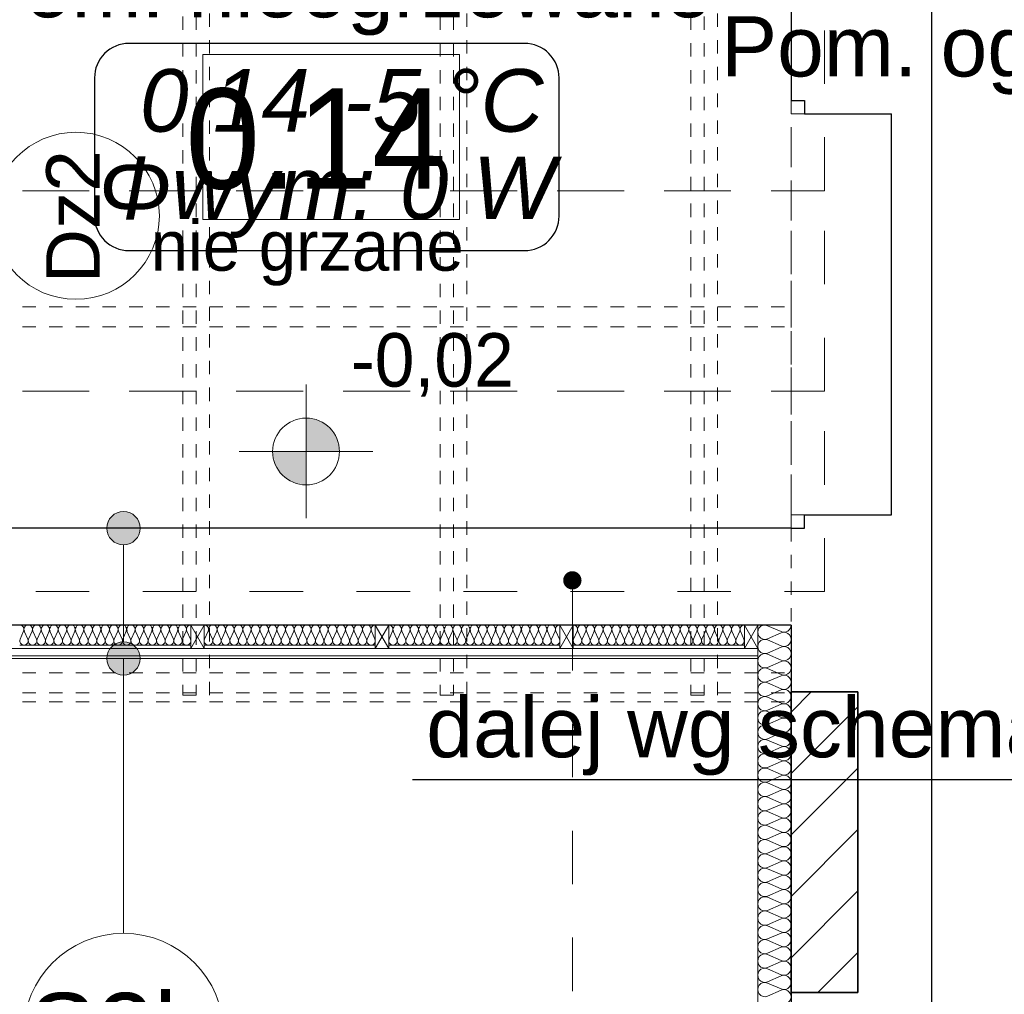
# Model space of a CAD drawing. Header units: inches. Extents: x -515158 to -470211, y -1887 to 84268.
# Tile 43 of 102: x -509206 to -506260, y 41042 to 43960. Entities that reach past the tile are written whole.
import ezdxf
from ezdxf.lldxf.tags import DXFTag

# ---------------------------------------------------------------- set-up
doc = ezdxf.new("R2010")
doc.units = ezdxf.units.IN
doc.header["$MEASUREMENT"] = 0
for name, pattern in [('Hidden Line copy', [80, 40, -40]), ('Krawędzie ukryte', [150, 100, -50]), ('Przerywana', [320, 160, -160])]:
    doc.linetypes.add(name, pattern=pattern)
for name, color, linetype, lineweight in [('#podkład', 252, 'Continuous', 9), ('Arch ocieplenie_Nr_Pióra__44', 252, 'Continuous', 9), ('Arch ocieplenie_Nr_Pióra__9', 252, 'Continuous', 9), ('Arch opisy okien_Nr_Pióra__9', 252, 'Continuous', 9), ('Arch opisy_Nr_Pióra__1', 252, 'Continuous', 25), ('Arch opisy_Nr_Pióra__21', 252, 'Continuous', 9), ('Arch opisy_Nr_Pióra__9', 252, 'Continuous', 9), ('Arch wykończenie_Nr_Pióra__115', 252, 'Continuous', 13), ('Arch wykończenie_Nr_Pióra__3', 252, 'Continuous', 18), ('Arch wykończenie_Nr_Pióra__9', 252, 'Continuous', 9), ('Arch zmurowania_Nr_Pióra__21', 252, 'Continuous', 9), ('Arch zmurowania_Nr_Pióra__27', 252, 'Continuous', 35), ('INWENT CO_Nr_Pióra__88', 252, 'Continuous', 20), ('INWENT DACH_Nr_Pióra__2', 252, 'Continuous', 13), ('INWENT KONST. DREWNIANA_Nr_Pióra__2', 252, 'Continuous', 13), ('INWENT OPISY_Nr_Pióra__21', 252, 'Continuous', 9), ('INWENT RZĘDNE_Nr_Pióra__21', 252, 'Continuous', 9), ('INWENT. DRZWI_Nr_Pióra__21', 252, 'Continuous', 9), ('INWENT.ŚCIANY_Nr_Pióra__1', 252, 'Continuous', 25), ('INWENT.ŚCIANY_Nr_Pióra__21', 252, 'Continuous', 9), ('Istniejące stropy_Nr_Pióra__5', 252, 'Continuous', 13)]:
    doc.layers.add(name, color=color, linetype=linetype, lineweight=lineweight)
doc.layers.add('IS_Opisy_działek_Therm', color=7, linetype='SOLID', true_color=0x000000)
doc.layers.add('IS_Text_Armatury_Therm', color=7, linetype='Continuous')
doc.layers.add('IS_Text_Konstrukcji', color=7, linetype='Continuous')
doc.styles.add('GENERATED_STYLE_10', font='arial.ttf')
doc.styles.add('GENERATED_STYLE_3', font='txt')
doc.styles.add('GENERATED_STYLE_4', font='txt')
doc.styles.add('GENERATED_STYLE_6', font='txt')
doc.styles.add('GENERATED_STYLE_7', font='txt')
tags = doc.linetypes.add('SOLID', pattern=[10, 10, 0]).pattern_tags.tags
tags[6:7] = [DXFTag(74, 4), DXFTag(75, 0), DXFTag(340, '0'), DXFTag(46, 0.0), DXFTag(50, 0.0), DXFTag(44, 0.0), DXFTag(45, 0.0)]
tags[4:5] = [DXFTag(74, 4), DXFTag(75, 0), DXFTag(340, '0'), DXFTag(46, 0.0), DXFTag(50, 0.0), DXFTag(44, 0.0), DXFTag(45, 0.0)]

# ---------------------------------------------------------------- blocks, each defined once
blk = doc.blocks.new('ARROWHEAD_11')
at = {"color": 0, "linetype": 'Continuous', "lineweight": 0}
blk.add_line((0, 0), (-1, 0), dxfattribs=at)
at = {"color": 0, "linetype": 'Continuous', "lineweight": 0, "const_width": 0.25, "flags": 128}
blk.add_lwpolyline([(-0.125, 0, 1), (0.125, 0, 1)], format="xyb", close=True, dxfattribs=at)
blk = doc.blocks.new('parter')
at = {"layer": 'Arch opisy_Nr_Pióra__21', "linetype": 'Continuous'}
for points in [[(-508845.7, 42437.6), (-508849.5, 42456.8), (-508860.3, 42473), (-508876.6, 42483.8), (-508895.7, 42487.6), (-508914.8, 42483.8), (-508931, 42473), (-508941.9, 42456.8), (-508945.7, 42437.6), (-508941.9, 42418.5), (-508931, 42402.3), (-508914.8, 42391.4), (-508895.7, 42387.6), (-508876.6, 42391.4), (-508860.3, 42402.3), (-508849.5, 42418.5)], [(-508845.7, 42047.6), (-508849.5, 42066.8), (-508860.3, 42083), (-508876.6, 42093.8), (-508895.7, 42097.6), (-508914.8, 42093.8), (-508931, 42083), (-508941.9, 42066.8), (-508945.7, 42047.6), (-508941.9, 42028.5), (-508931, 42012.3), (-508914.8, 42001.4), (-508895.7, 41997.6), (-508876.6, 42001.4), (-508860.3, 42012.3), (-508849.5, 42028.5)]]:
    blk.add_hatch(color=252, dxfattribs=at).paths.add_polyline_path(points, flags=0)
at = {"layer": 'Arch zmurowania_Nr_Pióra__21', "linetype": 'Continuous'}
h = blk.add_hatch(dxfattribs=at)
h.set_pattern_fill('Common_Brick', color=252, style=0, pattern_type=2)
h.set_pattern_definition([(45, (0, 0), (-91.923878, 91.923878), [])])
h.paths.add_polyline_path([(-506698.3, 41047.6), (-506698.3, 41947.6), (-506898.3, 41947.6), (-506898.3, 41047.6)], flags=0)
at = {"layer": 'INWENT RZĘDNE_Nr_Pióra__21', "linetype": 'Continuous'}
for points in [[(-508349.5, 42667.2), (-508249.5, 42667.2), (-508257.2, 42705.5), (-508278.8, 42737.9), (-508311.3, 42759.6), (-508349.5, 42767.2)], [(-508349.5, 42667.2), (-508449.5, 42667.2), (-508441.9, 42629), (-508420.3, 42596.5), (-508387.8, 42574.8), (-508349.5, 42567.2)]]:
    blk.add_hatch(color=252, dxfattribs=at).paths.add_polyline_path(points, flags=0)
at = {"color": 252}
for p, q in [((-508658.8, 43361.7), (-508658.8, 43855.8)), ((-508658.8, 43855.8), (-507890.8, 43855.8)), ((-507890.8, 43855.8), (-507890.8, 43361.7)), ((-507890.8, 43361.7), (-508658.8, 43361.7))]:
    blk.add_line(p, q, dxfattribs=at)
at = {"layer": 'Arch ocieplenie_Nr_Pióra__44', "color": 252, "linetype": 'Continuous'}
for p, q in [((-509205.2, 42105.5), (-509194.6, 42129.8)), ((-509192.5, 42129.8), (-509181.8, 42105.5)), ((-509179.6, 42105.5), (-509169, 42129.8)), ((-509166.9, 42129.8), (-509156.2, 42105.5)), ((-509154, 42105.5), (-509143.4, 42129.8)), ((-509141.3, 42129.8), (-509130.6, 42105.5)), ((-509128.4, 42105.5), (-509117.8, 42129.8)), ((-509115.7, 42129.8), (-509105, 42105.5)), ((-509102.8, 42105.5), (-509092.2, 42129.8)), ((-509090.1, 42129.8), (-509079.4, 42105.5)), ((-509077.2, 42105.5), (-509066.6, 42129.8)), ((-509064.5, 42129.8), (-509053.8, 42105.5)), ((-509051.6, 42105.5), (-509041, 42129.8)), ((-509038.9, 42129.8), (-509028.2, 42105.5)), ((-509026, 42105.5), (-509015.4, 42129.8)), ((-509013.3, 42129.8), (-509002.6, 42105.5)), ((-509000.4, 42105.5), (-508989.8, 42129.8)), ((-508987.7, 42129.8), (-508977, 42105.5)), ((-508974.8, 42105.5), (-508964.2, 42129.8)), ((-508962.1, 42129.8), (-508951.4, 42105.5)), ((-508949.2, 42105.5), (-508938.6, 42129.8)), ((-508936.5, 42129.8), (-508925.8, 42105.5)), ((-508923.6, 42105.5), (-508913, 42129.8)), ((-508910.9, 42129.8), (-508900.2, 42105.5)), ((-508898, 42105.5), (-508887.4, 42129.8)), ((-508885.3, 42129.8), (-508874.6, 42105.5)), ((-508872.4, 42105.5), (-508861.8, 42129.8)), ((-508859.7, 42129.8), (-508849, 42105.5)), ((-508846.8, 42105.5), (-508836.2, 42129.8)), ((-508834.1, 42129.8), (-508823.4, 42105.5)), ((-508821.2, 42105.5), (-508810.6, 42129.8)), ((-508808.5, 42129.8), (-508797.8, 42105.5)), ((-508795.6, 42105.5), (-508785, 42129.8)), ((-508782.9, 42129.8), (-508772.2, 42105.5)), ((-508770, 42105.5), (-508759.4, 42129.8)), ((-508757.3, 42129.8), (-508746.6, 42105.5)), ((-508744.4, 42105.5), (-508733.8, 42129.8)), ((-508731.7, 42129.8), (-508721, 42105.5)), ((-508718.8, 42105.5), (-508708.2, 42129.8)), ((-508706.1, 42129.8), (-508695.4, 42105.5)), ((-508653.2, 42105.5), (-508642.6, 42129.8)), ((-508640.5, 42129.8), (-508629.8, 42105.5)), ((-508627.6, 42105.5), (-508617, 42129.8)), ((-508614.9, 42129.8), (-508604.2, 42105.5)), ((-508602, 42105.5), (-508591.4, 42129.8)), ((-508589.3, 42129.8), (-508578.6, 42105.5)), ((-508576.4, 42105.5), (-508565.8, 42129.8)), ((-508563.7, 42129.8), (-508553, 42105.5)), ((-508550.8, 42105.5), (-508540.2, 42129.8)), ((-508538.1, 42129.8), (-508527.4, 42105.5)), ((-508525.2, 42105.5), (-508514.6, 42129.8)), ((-508512.5, 42129.8), (-508501.8, 42105.5)), ((-508499.6, 42105.5), (-508489, 42129.8)), ((-508486.9, 42129.8), (-508476.2, 42105.5)), ((-508474, 42105.5), (-508463.4, 42129.8)), ((-508461.3, 42129.8), (-508450.6, 42105.5)), ((-508448.4, 42105.5), (-508437.8, 42129.8)), ((-508435.7, 42129.8), (-508425, 42105.5)), ((-508422.8, 42105.5), (-508412.2, 42129.8)), ((-508410.1, 42129.8), (-508399.4, 42105.5)), ((-508397.2, 42105.5), (-508386.6, 42129.8)), ((-508384.5, 42129.8), (-508373.8, 42105.5)), ((-508371.6, 42105.5), (-508361, 42129.8)), ((-508358.9, 42129.8), (-508348.2, 42105.5)), ((-508346, 42105.5), (-508335.4, 42129.8)), ((-508333.3, 42129.8), (-508322.6, 42105.5)), ((-508320.4, 42105.5), (-508309.8, 42129.8)), ((-508307.7, 42129.8), (-508297, 42105.5)), ((-508294.8, 42105.5), (-508284.2, 42129.8)), ((-508282.1, 42129.8), (-508271.4, 42105.5)), ((-508269.2, 42105.5), (-508258.6, 42129.8)), ((-508256.5, 42129.8), (-508245.8, 42105.5)), ((-508243.6, 42105.5), (-508233, 42129.8)), ((-508230.9, 42129.8), (-508220.2, 42105.5)), ((-508218, 42105.5), (-508207.4, 42129.8)), ((-508205.3, 42129.8), (-508194.6, 42105.5)), ((-508192.4, 42105.5), (-508181.8, 42129.8)), ((-508179.7, 42129.8), (-508169, 42105.5)), ((-508166.8, 42105.5), (-508156.2, 42129.8)), ((-508154.1, 42129.8), (-508143.4, 42105.5)), ((-508101.2, 42105.5), (-508090.6, 42129.8)), ((-508088.5, 42129.8), (-508077.8, 42105.5)), ((-508075.6, 42105.5), (-508065, 42129.8)), ((-508062.9, 42129.8), (-508052.2, 42105.5)), ((-508050, 42105.5), (-508039.4, 42129.8)), ((-508037.3, 42129.8), (-508026.6, 42105.5)), ((-508024.4, 42105.5), (-508013.8, 42129.8)), ((-508011.7, 42129.8), (-508001, 42105.5)), ((-507998.8, 42105.5), (-507988.2, 42129.8)), ((-507986.1, 42129.8), (-507975.4, 42105.5)), ((-507973.2, 42105.5), (-507962.6, 42129.8)), ((-507960.5, 42129.8), (-507949.8, 42105.5)), ((-507947.6, 42105.5), (-507937, 42129.8)), ((-507934.9, 42129.8), (-507924.2, 42105.5)), ((-507922, 42105.5), (-507911.4, 42129.8)), ((-507909.3, 42129.8), (-507898.6, 42105.5)), ((-507896.4, 42105.5), (-507885.8, 42129.8)), ((-507883.7, 42129.8), (-507873, 42105.5)), ((-507870.8, 42105.5), (-507860.2, 42129.8)), ((-507858.1, 42129.8), (-507847.4, 42105.5)), ((-507845.2, 42105.5), (-507834.6, 42129.8)), ((-507832.5, 42129.8), (-507821.8, 42105.5)), ((-507819.6, 42105.5), (-507809, 42129.8)), ((-507806.9, 42129.8), (-507796.2, 42105.5)), ((-507794, 42105.5), (-507783.4, 42129.8)), ((-507781.3, 42129.8), (-507770.6, 42105.5)), ((-507768.4, 42105.5), (-507757.8, 42129.8)), ((-507755.7, 42129.8), (-507745, 42105.5)), ((-507742.8, 42105.5), (-507732.2, 42129.8)), ((-507730.1, 42129.8), (-507719.4, 42105.5)), ((-507717.2, 42105.5), (-507706.6, 42129.8)), ((-507704.5, 42129.8), (-507693.8, 42105.5)), ((-507691.6, 42105.5), (-507681, 42129.8)), ((-507678.9, 42129.8), (-507668.2, 42105.5)), ((-507666, 42105.5), (-507655.4, 42129.8)), ((-507653.3, 42129.8), (-507642.6, 42105.5)), ((-507640.4, 42105.5), (-507629.8, 42129.8)), ((-507627.7, 42129.8), (-507617, 42105.5)), ((-507614.8, 42105.5), (-507604.2, 42129.8)), ((-507602.1, 42129.8), (-507591.4, 42105.5)), ((-507549.2, 42105.5), (-507538.6, 42129.8)), ((-507536.5, 42129.8), (-507525.8, 42105.5)), ((-507523.6, 42105.5), (-507513, 42129.8)), ((-507510.9, 42129.8), (-507500.2, 42105.5)), ((-507498, 42105.5), (-507487.4, 42129.8)), ((-507485.3, 42129.8), (-507474.6, 42105.5)), ((-507472.4, 42105.5), (-507461.8, 42129.8)), ((-507459.7, 42129.8), (-507449, 42105.5)), ((-507446.8, 42105.5), (-507436.2, 42129.8)), ((-507434.1, 42129.8), (-507423.4, 42105.5)), ((-507421.2, 42105.5), (-507410.6, 42129.8)), ((-507408.5, 42129.8), (-507397.8, 42105.5)), ((-507395.6, 42105.5), (-507385, 42129.8)), ((-507382.9, 42129.8), (-507372.2, 42105.5)), ((-507370, 42105.5), (-507359.4, 42129.8)), ((-507357.3, 42129.8), (-507346.6, 42105.5)), ((-507344.4, 42105.5), (-507333.8, 42129.8)), ((-507331.7, 42129.8), (-507321, 42105.5)), ((-507318.8, 42105.5), (-507308.2, 42129.8)), ((-507306.1, 42129.8), (-507295.4, 42105.5)), ((-507293.2, 42105.5), (-507282.6, 42129.8)), ((-507280.5, 42129.8), (-507269.8, 42105.5)), ((-507267.6, 42105.5), (-507257, 42129.8)), ((-507254.9, 42129.8), (-507244.2, 42105.5)), ((-507242, 42105.5), (-507231.4, 42129.8)), ((-507229.3, 42129.8), (-507218.6, 42105.5)), ((-507216.4, 42105.5), (-507205.8, 42129.8)), ((-507203.7, 42129.8), (-507193, 42105.5)), ((-507190.8, 42105.5), (-507180.2, 42129.8)), ((-507178.1, 42129.8), (-507167.4, 42105.5)), ((-507165.2, 42105.5), (-507154.6, 42129.8)), ((-507152.5, 42129.8), (-507141.8, 42105.5)), ((-507139.6, 42105.5), (-507129, 42129.8)), ((-507126.9, 42129.8), (-507116.2, 42105.5)), ((-507114, 42105.5), (-507103.4, 42129.8)), ((-507101.3, 42129.8), (-507090.6, 42105.5)), ((-507088.4, 42105.5), (-507077.8, 42129.8)), ((-507075.7, 42129.8), (-507065, 42105.5)), ((-507062.8, 42105.5), (-507052.2, 42129.8)), ((-507050.1, 42129.8), (-507039.4, 42105.5))]:
    blk.add_line(p, q, dxfattribs=at)
for centre, start_param, end_param in [((-509206.3, 42134.9), 5.870392, 7.853982), ((-509180.7, 42134.9), 5.870392, 9.837571), ((-509155.1, 42134.9), 5.870392, 9.837571), ((-509129.5, 42134.9), 5.870392, 9.837571), ((-509103.9, 42134.9), 5.870392, 9.837571), ((-509078.3, 42134.9), 5.870392, 9.837571), ((-509052.7, 42134.9), 5.870392, 9.837571), ((-509027.1, 42134.9), 5.870392, 9.837571), ((-509001.5, 42134.9), 5.870392, 9.837571), ((-508975.9, 42134.9), 5.870392, 9.837571), ((-508950.3, 42134.9), 5.870392, 9.837571), ((-508924.7, 42134.9), 5.870392, 9.837571), ((-508899.1, 42134.9), 5.870392, 9.837571), ((-508873.5, 42134.9), 5.870392, 9.837571), ((-508847.9, 42134.9), 5.870392, 9.837571), ((-508822.3, 42134.9), 5.870392, 9.837571), ((-508796.7, 42134.9), 5.870392, 9.837571), ((-508771.1, 42134.9), 5.870392, 9.837571), ((-508745.5, 42134.9), 5.870392, 9.837571), ((-508719.9, 42134.9), 5.870392, 9.837571), ((-508694.3, 42134.9), 1.570796, 3.554385), ((-508654.3, 42134.9), 5.870392, 7.853982), ((-508628.7, 42134.9), 5.870392, 9.837571), ((-508603.1, 42134.9), 5.870392, 9.837571), ((-508577.5, 42134.9), 5.870392, 9.837571), ((-508551.9, 42134.9), 5.870392, 9.837571), ((-508526.3, 42134.9), 5.870392, 9.837571), ((-508500.7, 42134.9), 5.870392, 9.837571), ((-508475.1, 42134.9), 5.870392, 9.837571), ((-508449.5, 42134.9), 5.870392, 9.837571), ((-508423.9, 42134.9), 5.870392, 9.837571), ((-508398.3, 42134.9), 5.870392, 9.837571), ((-508372.7, 42134.9), 5.870392, 9.837571), ((-508347.1, 42134.9), 5.870392, 9.837571), ((-508321.5, 42134.9), 5.870392, 9.837571), ((-508295.9, 42134.9), 5.870392, 9.837571), ((-508270.3, 42134.9), 5.870392, 9.837571), ((-508244.7, 42134.9), 5.870392, 9.837571), ((-508219.1, 42134.9), 5.870392, 9.837571), ((-508193.5, 42134.9), 5.870392, 9.837571), ((-508167.9, 42134.9), 5.870392, 9.837571), ((-508142.3, 42134.9), 1.570796, 3.554385), ((-508102.3, 42134.9), 5.870392, 7.853982), ((-508076.7, 42134.9), 5.870392, 9.837571), ((-508051.1, 42134.9), 5.870392, 9.837571), ((-508025.5, 42134.9), 5.870392, 9.837571), ((-507999.9, 42134.9), 5.870392, 9.837571), ((-507974.3, 42134.9), 5.870392, 9.837571), ((-507948.7, 42134.9), 5.870392, 9.837571), ((-507923.1, 42134.9), 5.870392, 9.837571), ((-507897.5, 42134.9), 5.870392, 9.837571), ((-507871.9, 42134.9), 5.870392, 9.837571), ((-507846.3, 42134.9), 5.870392, 9.837571), ((-507820.7, 42134.9), 5.870392, 9.837571), ((-507795.1, 42134.9), 5.870392, 9.837571), ((-507769.5, 42134.9), 5.870392, 9.837571), ((-507743.9, 42134.9), 5.870392, 9.837571), ((-507718.3, 42134.9), 5.870392, 9.837571), ((-507692.7, 42134.9), 5.870392, 9.837571), ((-507667.1, 42134.9), 5.870392, 9.837571), ((-507641.5, 42134.9), 5.870392, 9.837571), ((-507615.9, 42134.9), 5.870392, 9.837571), ((-507590.3, 42134.9), 1.570796, 3.554385), ((-507550.3, 42134.9), 5.870392, 7.853982), ((-507524.7, 42134.9), 5.870392, 9.837571), ((-507499.1, 42134.9), 5.870392, 9.837571), ((-507473.5, 42134.9), 5.870392, 9.837571), ((-507447.9, 42134.9), 5.870392, 9.837571), ((-507422.3, 42134.9), 5.870392, 9.837571), ((-507396.7, 42134.9), 5.870392, 9.837571), ((-507371.1, 42134.9), 5.870392, 9.837571), ((-507345.5, 42134.9), 5.870392, 9.837571), ((-507319.9, 42134.9), 5.870392, 9.837571), ((-507294.3, 42134.9), 5.870392, 9.837571), ((-507268.7, 42134.9), 5.870392, 9.837571), ((-507243.1, 42134.9), 5.870392, 9.837571), ((-507217.5, 42134.9), 5.870392, 9.837571), ((-507191.9, 42134.9), 5.870392, 9.837571), ((-507166.3, 42134.9), 5.870392, 9.837571), ((-507140.7, 42134.9), 5.870392, 9.837571), ((-507115.1, 42134.9), 5.870392, 9.837571), ((-507089.5, 42134.9), 5.870392, 9.837571), ((-507063.9, 42134.9), 5.870392, 9.837571), ((-507038.3, 42134.9), 1.570796, 3.554385), ((-509193.5, 42100.4), 2.728799, 6.695979), ((-509167.9, 42100.4), 2.728799, 6.695979), ((-509142.3, 42100.4), 2.728799, 6.695979), ((-509116.7, 42100.4), 2.728799, 6.695979), ((-509091.1, 42100.4), 2.728799, 6.695979), ((-509065.5, 42100.4), 2.728799, 6.695979), ((-509039.9, 42100.4), 2.728799, 6.695979), ((-509014.3, 42100.4), 2.728799, 6.695979), ((-508988.7, 42100.4), 2.728799, 6.695979), ((-508963.1, 42100.4), 2.728799, 6.695979), ((-508937.5, 42100.4), 2.728799, 6.695979), ((-508911.9, 42100.4), 2.728799, 6.695979), ((-508886.3, 42100.4), 2.728799, 6.695979), ((-508860.7, 42100.4), 2.728799, 6.695979), ((-508835.1, 42100.4), 2.728799, 6.695979), ((-508809.5, 42100.4), 2.728799, 6.695979), ((-508783.9, 42100.4), 2.728799, 6.695979), ((-508758.3, 42100.4), 2.728799, 6.695979), ((-508732.7, 42100.4), 2.728799, 6.695979), ((-508707.1, 42100.4), 2.728799, 6.695979), ((-508641.5, 42100.4), 2.728799, 6.695979), ((-508615.9, 42100.4), 2.728799, 6.695979), ((-508590.3, 42100.4), 2.728799, 6.695979), ((-508564.7, 42100.4), 2.728799, 6.695979), ((-508539.1, 42100.4), 2.728799, 6.695979), ((-508513.5, 42100.4), 2.728799, 6.695979), ((-508487.9, 42100.4), 2.728799, 6.695979), ((-508462.3, 42100.4), 2.728799, 6.695979), ((-508436.7, 42100.4), 2.728799, 6.695979), ((-508411.1, 42100.4), 2.728799, 6.695979), ((-508385.5, 42100.4), 2.728799, 6.695979), ((-508359.9, 42100.4), 2.728799, 6.695979), ((-508334.3, 42100.4), 2.728799, 6.695979), ((-508308.7, 42100.4), 2.728799, 6.695979), ((-508283.1, 42100.4), 2.728799, 6.695979), ((-508257.5, 42100.4), 2.728799, 6.695979), ((-508231.9, 42100.4), 2.728799, 6.695979), ((-508206.3, 42100.4), 2.728799, 6.695979), ((-508180.7, 42100.4), 2.728799, 6.695979), ((-508155.1, 42100.4), 2.728799, 6.695979), ((-508089.5, 42100.4), 2.728799, 6.695979), ((-508063.9, 42100.4), 2.728799, 6.695979), ((-508038.3, 42100.4), 2.728799, 6.695979), ((-508012.7, 42100.4), 2.728799, 6.695979), ((-507987.1, 42100.4), 2.728799, 6.695979), ((-507961.5, 42100.4), 2.728799, 6.695979), ((-507935.9, 42100.4), 2.728799, 6.695979), ((-507910.3, 42100.4), 2.728799, 6.695979), ((-507884.7, 42100.4), 2.728799, 6.695979), ((-507859.1, 42100.4), 2.728799, 6.695979), ((-507833.5, 42100.4), 2.728799, 6.695979), ((-507807.9, 42100.4), 2.728799, 6.695979), ((-507782.3, 42100.4), 2.728799, 6.695979), ((-507756.7, 42100.4), 2.728799, 6.695979), ((-507731.1, 42100.4), 2.728799, 6.695979), ((-507705.5, 42100.4), 2.728799, 6.695979), ((-507679.9, 42100.4), 2.728799, 6.695979), ((-507654.3, 42100.4), 2.728799, 6.695979), ((-507628.7, 42100.4), 2.728799, 6.695979), ((-507603.1, 42100.4), 2.728799, 6.695979), ((-507537.5, 42100.4), 2.728799, 6.695979), ((-507511.9, 42100.4), 2.728799, 6.695979), ((-507486.3, 42100.4), 2.728799, 6.695979), ((-507460.7, 42100.4), 2.728799, 6.695979), ((-507435.1, 42100.4), 2.728799, 6.695979), ((-507409.5, 42100.4), 2.728799, 6.695979), ((-507383.9, 42100.4), 2.728799, 6.695979), ((-507358.3, 42100.4), 2.728799, 6.695979), ((-507332.7, 42100.4), 2.728799, 6.695979), ((-507307.1, 42100.4), 2.728799, 6.695979), ((-507281.5, 42100.4), 2.728799, 6.695979), ((-507255.9, 42100.4), 2.728799, 6.695979), ((-507230.3, 42100.4), 2.728799, 6.695979), ((-507204.7, 42100.4), 2.728799, 6.695979), ((-507179.1, 42100.4), 2.728799, 6.695979), ((-507153.5, 42100.4), 2.728799, 6.695979), ((-507127.9, 42100.4), 2.728799, 6.695979), ((-507102.3, 42100.4), 2.728799, 6.695979), ((-507076.7, 42100.4), 2.728799, 6.695979), ((-507051.1, 42100.4), 2.728799, 6.695979)]:
    blk.add_ellipse(centre, major_axis=(12.8, 0), ratio=0.996929, start_param=start_param, end_param=end_param, dxfattribs=at)
at = {"layer": 'Arch ocieplenie_Nr_Pióra__9', "color": 252, "linetype": 'Continuous'}
for p, q in [((-506968.5, 42145.8), (-506928.1, 42128)), ((-506928.1, 42124.4), (-506968.5, 42106.6)), ((-506968.5, 42103), (-506928.1, 42085.2)), ((-506928.1, 42081.7), (-506968.5, 42063.9)), ((-506968.5, 42060.3), (-506928.1, 42042.5)), ((-506928.1, 42038.9), (-506968.5, 42021.1)), ((-506968.5, 42017.5), (-506928.1, 41999.7)), ((-506928.1, 41996.1), (-506968.5, 41978.3)), ((-506968.5, 41974.7), (-506928.1, 41956.9)), ((-506928.1, 41953.3), (-506968.5, 41935.5)), ((-506968.5, 41931.9), (-506928.1, 41914.1)), ((-506928.1, 41910.5), (-506968.5, 41892.7)), ((-506968.5, 41889.1), (-506928.1, 41871.3)), ((-506928.1, 41867.7), (-506968.5, 41849.9)), ((-506968.5, 41846.3), (-506928.1, 41828.5)), ((-506928.1, 41824.9), (-506968.5, 41807.1)), ((-506968.5, 41803.5), (-506928.1, 41785.7)), ((-506928.1, 41782.1), (-506968.5, 41764.3)), ((-506968.5, 41760.8), (-506928.1, 41743)), ((-506928.1, 41739.4), (-506968.5, 41721.6)), ((-506968.5, 41718), (-506928.1, 41700.2)), ((-506928.1, 41696.6), (-506968.5, 41678.8)), ((-506968.5, 41675.2), (-506928.1, 41657.4)), ((-506928.1, 41653.8), (-506968.5, 41636)), ((-506968.5, 41632.4), (-506928.1, 41614.6)), ((-506928.1, 41611), (-506968.5, 41593.2)), ((-506968.5, 41589.6), (-506928.1, 41571.8)), ((-506928.1, 41568.2), (-506968.5, 41550.4)), ((-506968.5, 41546.8), (-506928.1, 41529)), ((-506928.1, 41525.4), (-506968.5, 41507.6)), ((-506968.5, 41504), (-506928.1, 41486.2)), ((-506928.1, 41482.6), (-506968.5, 41464.8)), ((-506968.5, 41461.2), (-506928.1, 41443.4)), ((-506928.1, 41439.9), (-506968.5, 41422.1)), ((-506968.5, 41418.5), (-506928.1, 41400.7)), ((-506928.1, 41397.1), (-506968.5, 41379.3)), ((-506968.5, 41375.7), (-506928.1, 41357.9)), ((-506928.1, 41354.3), (-506968.5, 41336.5)), ((-506968.5, 41332.9), (-506928.1, 41315.1)), ((-506928.1, 41311.5), (-506968.5, 41293.7)), ((-506968.5, 41290.1), (-506928.1, 41272.3)), ((-506928.1, 41268.7), (-506968.5, 41250.9)), ((-506968.5, 41247.3), (-506928.1, 41229.5)), ((-506928.1, 41225.9), (-506968.5, 41208.1)), ((-506968.5, 41204.5), (-506928.1, 41186.7)), ((-506928.1, 41183.1), (-506968.5, 41165.3)), ((-506968.5, 41161.7), (-506928.1, 41143.9)), ((-506928.1, 41140.3), (-506968.5, 41122.5)), ((-506968.5, 41118.9), (-506928.1, 41101.2)), ((-506928.1, 41097.6), (-506968.5, 41079.8)), ((-506968.5, 41076.2), (-506928.1, 41058.4)), ((-506928.1, 41054.8), (-506968.5, 41037))]:
    blk.add_line(p, q, dxfattribs=at)
for centre, start_param, end_param in [((-506977.1, 42126.2), 2.728799, 6.695979), ((-506919.6, 42147.6), 5.870392, 7.853982), ((-506919.6, 42104.8), 5.870392, 9.837571), ((-506977.1, 42083.5), 2.728799, 6.695979), ((-506919.6, 42062.1), 5.870392, 9.837571), ((-506977.1, 42040.7), 2.728799, 6.695979), ((-506919.6, 42019.3), 5.870392, 9.837571), ((-506977.1, 41997.9), 2.728799, 6.695979), ((-506977.1, 41955.1), 2.728799, 6.695979), ((-506919.6, 41976.5), 5.870392, 9.837571), ((-506919.6, 41933.7), 5.870392, 9.837571), ((-506977.1, 41912.3), 2.728799, 6.695979), ((-506977.1, 41869.5), 2.728799, 6.695979), ((-506919.6, 41890.9), 5.870392, 9.837571), ((-506919.6, 41848.1), 5.870392, 9.837571), ((-506977.1, 41826.7), 2.728799, 6.695979), ((-506977.1, 41783.9), 2.728799, 6.695979), ((-506919.6, 41805.3), 5.870392, 9.837571), ((-506919.6, 41762.6), 5.870392, 9.837571), ((-506977.1, 41741.2), 2.728799, 6.695979), ((-506919.6, 41719.8), 5.870392, 9.837571), ((-506977.1, 41698.4), 2.728799, 6.695979), ((-506919.6, 41677), 5.870392, 9.837571), ((-506977.1, 41655.6), 2.728799, 6.695979), ((-506919.6, 41634.2), 5.870392, 9.837571), ((-506977.1, 41612.8), 2.728799, 6.695979), ((-506919.6, 41591.4), 5.870392, 9.837571), ((-506977.1, 41570), 2.728799, 6.695979), ((-506919.6, 41548.6), 5.870392, 9.837571), ((-506977.1, 41527.2), 2.728799, 6.695979), ((-506977.1, 41484.4), 2.728799, 6.695979), ((-506919.6, 41505.8), 5.870392, 9.837571), ((-506919.6, 41463), 5.870392, 9.837571), ((-506977.1, 41441.6), 2.728799, 6.695979), ((-506977.1, 41398.9), 2.728799, 6.695979), ((-506919.6, 41420.3), 5.870392, 9.837571), ((-506919.6, 41377.5), 5.870392, 9.837571), ((-506977.1, 41356.1), 2.728799, 6.695979), ((-506977.1, 41313.3), 2.728799, 6.695979), ((-506919.6, 41334.7), 5.870392, 9.837571), ((-506919.6, 41291.9), 5.870392, 9.837571), ((-506977.1, 41270.5), 2.728799, 6.695979), ((-506919.6, 41249.1), 5.870392, 9.837571), ((-506977.1, 41227.7), 2.728799, 6.695979), ((-506919.6, 41206.3), 5.870392, 9.837571), ((-506977.1, 41184.9), 2.728799, 6.695979), ((-506919.6, 41163.5), 5.870392, 9.837571), ((-506977.1, 41142.1), 2.728799, 6.695979), ((-506919.6, 41120.7), 5.870392, 9.837571), ((-506977.1, 41099.4), 2.728799, 6.695979), ((-506919.6, 41078), 5.870392, 9.837571), ((-506977.1, 41056.6), 2.728799, 6.695979), ((-506919.6, 41035.2), 5.870392, 9.837571)]:
    blk.add_ellipse(centre, major_axis=(0, -21.4), ratio=0.994127, start_param=start_param, end_param=end_param, dxfattribs=at)
at = {"layer": 'Arch opisy_Nr_Pióra__21', "color": 252, "linetype": 'Continuous'}
for p, q in [((-508895.7, 42387.6), (-508895.7, 42097.6)), ((-508895.7, 42047.6), (-508895.7, 41225))]:
    blk.add_line(p, q, dxfattribs=at)
at = {"layer": 'Arch opisy_Nr_Pióra__21', "color": 252, "linetype": 'Przerywana'}
blk.add_line((-507552.8, 42172.1), (-507552.8, 39353.4), dxfattribs=at)
at = {"layer": 'Arch opisy_Nr_Pióra__21', "color": 252, "linetype": 'Continuous'}
for centre, radius in [((-508895.7, 42437.6), 50), ((-508895.7, 42047.6), 50), ((-508895.7, 40925), 300)]:
    blk.add_circle(centre, radius, dxfattribs=at)
at = {"layer": 'Arch opisy_Nr_Pióra__9', "color": 252, "linetype": 'Continuous'}
blk.add_circle((-509038.3, 43372.6), 250, dxfattribs=at)
at = {"layer": 'Arch wykończenie_Nr_Pióra__115', "color": 252, "linetype": 'Przerywana'}
for p, q in [((-506798.3, 43447.6), (-506798.3, 44047.6)), ((-509798.3, 43447.6), (-506798.3, 43447.6)), ((-506798.3, 43447.6), (-509798.3, 43447.6)), ((-506798.3, 42847.6), (-506798.3, 43447.6)), ((-509798.3, 42847.6), (-506798.3, 42847.6)), ((-506798.3, 42847.6), (-509798.3, 42847.6)), ((-506798.3, 42247.6), (-506798.3, 42847.6)), ((-509798.3, 42247.6), (-506798.3, 42247.6))]:
    blk.add_line(p, q, dxfattribs=at)
at = {"layer": 'Arch wykończenie_Nr_Pióra__3', "color": 252, "linetype": 'Continuous'}
blk.add_line((-506998.3, 39497.6), (-506998.3, 42047.6), dxfattribs=at)
at = {"layer": 'Arch wykończenie_Nr_Pióra__9', "color": 252, "linetype": 'Continuous'}
for p, q in [((-508654.3, 42147.6), (-508694.3, 42077.6)), ((-508694.3, 42147.6), (-508654.3, 42077.6)), ((-508694.3, 42147.6), (-508694.3, 42077.6)), ((-508654.3, 42147.6), (-508694.3, 42147.6)), ((-508654.3, 42077.6), (-508654.3, 42147.6)), ((-508102.3, 42147.6), (-508142.3, 42077.6)), ((-508142.3, 42147.6), (-508102.3, 42077.6)), ((-508142.3, 42147.6), (-508142.3, 42077.6)), ((-508102.3, 42147.6), (-508142.3, 42147.6)), ((-508102.3, 42077.6), (-508102.3, 42147.6)), ((-507550.3, 42147.6), (-507590.3, 42077.6)), ((-507590.3, 42147.6), (-507550.3, 42077.6)), ((-507590.3, 42147.6), (-507590.3, 42077.6)), ((-507550.3, 42147.6), (-507590.3, 42147.6)), ((-507550.3, 42077.6), (-507550.3, 42147.6)), ((-506998.3, 42147.6), (-507038.3, 42077.6)), ((-507038.3, 42147.6), (-506998.3, 42077.6)), ((-507038.3, 42147.6), (-507038.3, 42077.6)), ((-506998.3, 42147.6), (-507038.3, 42147.6)), ((-506998.3, 42047.6), (-506998.3, 42147.6)), ((-506998.3, 42077.6), (-509868.3, 42077.6)), ((-508694.3, 42087.6), (-509206.3, 42087.6)), ((-508694.3, 42077.6), (-508654.3, 42077.6)), ((-508142.3, 42087.6), (-508654.3, 42087.6)), ((-508142.3, 42077.6), (-508102.3, 42077.6)), ((-507590.3, 42087.6), (-508102.3, 42087.6)), ((-507590.3, 42077.6), (-507550.3, 42077.6)), ((-507038.3, 42087.6), (-507550.3, 42087.6)), ((-507038.3, 42077.6), (-506998.3, 42077.6)), ((-506998.3, 42047.6), (-509898.3, 42047.6)), ((-506998.3, 42055.6), (-509890.3, 42055.6))]:
    blk.add_line(p, q, dxfattribs=at)
at = {"layer": 'Arch zmurowania_Nr_Pióra__27', "color": 252, "linetype": 'Continuous'}
for p, q in [((-506898.3, 41947.6), (-506898.3, 41047.6)), ((-506698.3, 41947.6), (-506898.3, 41947.6)), ((-506698.3, 41047.6), (-506698.3, 41947.6)), ((-506898.3, 41047.6), (-506698.3, 41047.6))]:
    blk.add_line(p, q, dxfattribs=at)
at = {"layer": 'INWENT DACH_Nr_Pióra__2', "color": 252, "linetype": 'Hidden Line copy'}
for p, q in [((-506898.3, 41918.2), (-506898.3, 45428.9)), ((-509998.3, 41918.2), (-506898.3, 41918.2))]:
    blk.add_line(p, q, dxfattribs=at)
at = {"layer": 'INWENT KONST. DREWNIANA_Nr_Pióra__2', "color": 252, "linetype": 'Hidden Line copy'}
for p, q in [((-508718.3, 45408.9), (-508718.3, 41938.2)), ((-508678.3, 45408.9), (-508678.3, 41938.2)), ((-508638.3, 41938.2), (-508638.3, 45408.9)), ((-507948.3, 45408.9), (-507948.3, 41938.2)), ((-507908.3, 45408.9), (-507908.3, 41938.2)), ((-507868.3, 41938.2), (-507868.3, 45408.9)), ((-507198.3, 45408.9), (-507198.3, 41938.2)), ((-507158.3, 45408.9), (-507158.3, 41938.2)), ((-507118.3, 41938.2), (-507118.3, 45408.9)), ((-509998.3, 43100.4), (-506898.3, 43100.4)), ((-509998.3, 43040.4), (-506898.3, 43040.4)), ((-509998.3, 42004.8), (-506898.3, 42004.8)), ((-509998.3, 41944.8), (-506898.3, 41944.8)), ((-508718.3, 41938.2), (-508638.3, 41938.2)), ((-507948.3, 41938.2), (-507868.3, 41938.2)), ((-507198.3, 41938.2), (-507118.3, 41938.2))]:
    blk.add_line(p, q, dxfattribs=at)
at = {"layer": 'INWENT OPISY_Nr_Pióra__21', "color": 252, "linetype": 'Continuous'}
for p, q in [((-508658.8, 43361.7), (-508658.8, 43855.8)), ((-508658.8, 43855.8), (-507890.8, 43855.8)), ((-507890.8, 43855.8), (-507890.8, 43361.7)), ((-507890.8, 43361.7), (-508658.8, 43361.7))]:
    blk.add_line(p, q, dxfattribs=at)
at = {"layer": 'INWENT RZĘDNE_Nr_Pióra__21', "color": 252, "linetype": 'Continuous'}
for p, q in [((-508349.5, 42467.2), (-508349.5, 42867.2)), ((-508549.5, 42667.2), (-508149.5, 42667.2))]:
    blk.add_line(p, q, dxfattribs=at)
blk.add_circle((-508349.5, 42667.2), 100, dxfattribs=at)
at = {"layer": 'INWENT. DRZWI_Nr_Pióra__21', "color": 252, "linetype": 'Continuous'}
for p, q in [((-506898.3, 43717.6), (-506898.3, 43677.6)), ((-506898.3, 43677.6), (-506858.3, 43677.6)), ((-506898.3, 42477.6), (-506898.3, 42437.6)), ((-506898.3, 42477.6), (-506858.3, 42477.6))]:
    blk.add_line(p, q, dxfattribs=at)
at = {"layer": 'INWENT.ŚCIANY_Nr_Pióra__1', "color": 252, "linetype": 'Continuous'}
for p, q in [((-506898.3, 44757.6), (-506898.3, 43717.6)), ((-506478.3, 44627.6), (-506478.3, 39537.6)), ((-506898.3, 43717.6), (-506858.3, 43717.6)), ((-506858.3, 43717.6), (-506858.3, 43677.6)), ((-506858.3, 43677.6), (-506598.3, 43677.6)), ((-506598.3, 42477.6), (-506598.3, 43677.6)), ((-506858.3, 42477.6), (-506598.3, 42477.6)), ((-506858.3, 42437.6), (-506858.3, 42477.6)), ((-506898.3, 42437.6), (-509508.3, 42437.6)), ((-506898.3, 42437.6), (-506858.3, 42437.6)), ((-506898.3, 42147.6), (-509798.3, 42147.6)), ((-506898.3, 42147.6), (-506898.3, 41947.6)), ((-506898.3, 41947.6), (-506698.3, 41947.6)), ((-506698.3, 41947.6), (-506698.3, 41047.6)), ((-506898.3, 41047.6), (-506898.3, 39497.6)), ((-506698.3, 41047.6), (-506898.3, 41047.6))]:
    blk.add_line(p, q, dxfattribs=at)
at = {"layer": 'INWENT.ŚCIANY_Nr_Pióra__21', "color": 252, "linetype": 'Continuous'}
blk.add_line((-506898.3, 41947.6), (-506898.3, 41047.6), dxfattribs=at)
at = {"layer": 'Istniejące stropy_Nr_Pióra__5', "color": 252, "linetype": 'Krawędzie ukryte'}
blk.add_line((-506898.3, 42477.6), (-506898.3, 43677.6), dxfattribs=at)
at = {"layer": 'Arch opisy_Nr_Pióra__21', "color": 252, "linetype": 'Przerywana', "xscale": 109.44, "yscale": 109.44, "zscale": 109.44, "rotation": 90}
blk.add_blockref('ARROWHEAD_11', (-507552.8, 42281.5), dxfattribs=at)
at = {"layer": 'Arch opisy okien_Nr_Pióra__9', "color": 252, "linetype": 'Continuous', "style": 'GENERATED_STYLE_10'}
blk.add_text('Dz2', height=160, rotation=90, dxfattribs=at).set_placement((-508967, 43171.5))
at = {"layer": 'Arch opisy_Nr_Pióra__1', "color": 252, "linetype": 'Continuous', "style": 'GENERATED_STYLE_7'}
blk.add_text('S3b', height=230, dxfattribs=at).set_placement((-509180.5, 40816.4))
at = {"layer": 'INWENT CO_Nr_Pióra__88', "color": 252, "linetype": 'Continuous', "style": 'GENERATED_STYLE_6'}
blk.add_text('nie grzane', height=150, dxfattribs=at).set_placement((-508814.5, 43208.2))
at = {"layer": 'INWENT OPISY_Nr_Pióra__21', "color": 252, "linetype": 'Continuous', "style": 'GENERATED_STYLE_4'}
blk.add_text('0.14', height=300, dxfattribs=at).set_placement((-508710.5, 43453.6))
at = {"layer": 'INWENT RZĘDNE_Nr_Pióra__21', "color": 252, "insert": (-508215.5, 42831.5), "char_height": 160, "attachment_point": 7, "style": 'GENERATED_STYLE_3'}
blk.add_mtext('{-0,02}', dxfattribs=at)

msp = doc.modelspace()

# ---------------------------------------------------------------- linework, layer by layer
msp.add_line((-504671.2, 41684.6), (-508030.7, 41684.6))
at = {"layer": 'IS_Text_Konstrukcji', "color": 18, "linetype": 'SOLID', "ltscale": 10, "true_color": 0x000000}
msp.add_lwpolyline([(-508879.2, 43268.5), (-507695.8, 43268.5, 0.414214), (-507592.5, 43371.8), (-507592.5, 43785.2, 0.414214), (-507695.8, 43888.5), (-508879.2, 43888.5, 0.414214), (-508982.5, 43785.2), (-508982.5, 43371.8, 0.414214), (-508879.2, 43268.5)], format="xyb", dxfattribs=at)

# ---------------------------------------------------------------- block references
at = {"layer": '#podkład'}
msp.add_blockref('parter', (0, 0), dxfattribs=at)

# ---------------------------------------------------------------- texts
at = {"layer": 'IS_Opisy_działek_Therm', "ltscale": 10, "insert": (-504929.4, 41697.6), "char_height": 180, "attachment_point": 9}
msp.add_mtext('\\fArial|b0|i0;dalej wg schematu kot\\fArial|b0|i0|c238;łowni', dxfattribs=at)
at = {"layer": 'IS_Text_Armatury_Therm', "color": 18, "linetype": 'SOLID', "ltscale": 10, "true_color": 0x000000, "char_height": 180, "attachment_point": 9}
for s, insert in [('\\fArial|b0|i0;Pom. nieogrzewane', (-507136.7, 43912.3)), ('\\fArial|b0|i0;Pom. ogrzewane zyskami ciep\\fArial|b0|i0|c238;ła', (-503516.6, 43735.3))]:
    msp.add_mtext(s, dxfattribs=dict(at, insert=insert))
at = {"layer": 'IS_Text_Konstrukcji', "color": 18, "linetype": 'SOLID', "ltscale": 10, "true_color": 0x000000, "char_height": 187.2}
for s, insert, attachment_point in [('\\fArial|b0|i1;0.14', (-508337.5, 43621.7), 9), ('\\fArial|b0|i1;-5 °C', (-508237.5, 43621.7), 7), ('\\fArial|b0|i1;Φwym: 0 W', (-508287.5, 43549.7), 2)]:
    msp.add_mtext(s, dxfattribs=dict(at, insert=insert, attachment_point=attachment_point))

doc.saveas('drawing.dxf')
